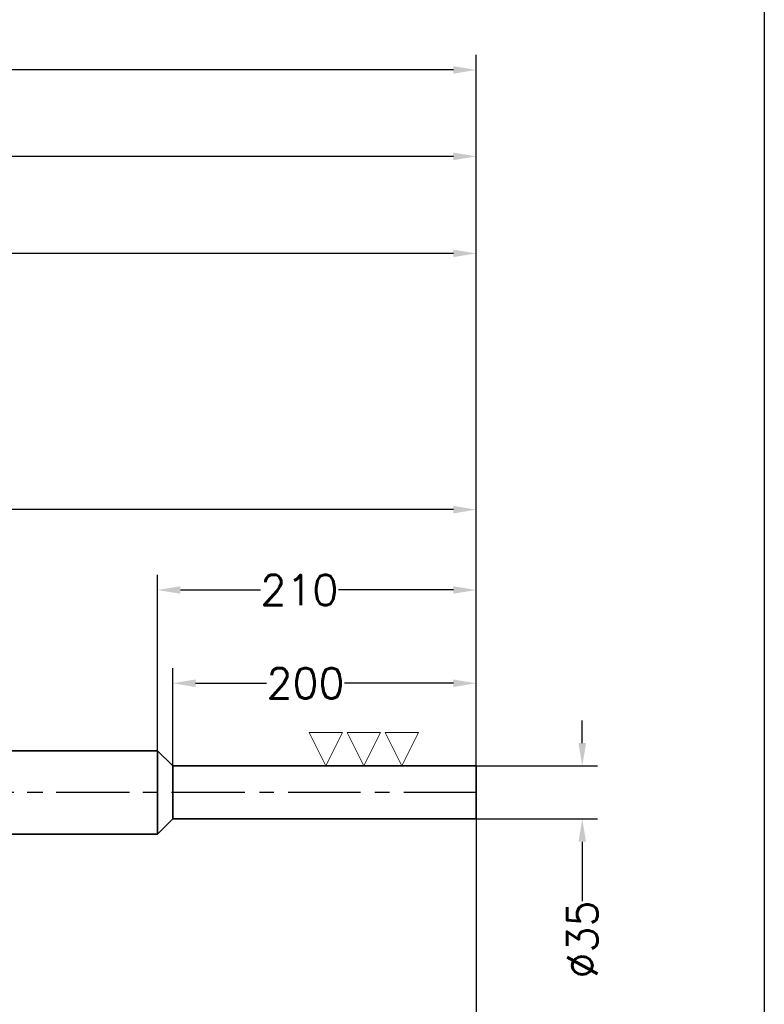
# Model space of a CAD drawing. Extents: x -2460 to 390, y -788 to 1212.
# Tile 4 of 5: x -151 to 340, y -140 to 510. Entities that reach past the tile are written whole.
import ezdxf

# ---------------------------------------------------------------- set-up
doc = ezdxf.new("R2010")
doc.units = 0
doc.header["$LTSCALE"] = 1.5
doc.header["$PDMODE"] = 2
doc.header["$PDSIZE"] = 5
doc.linetypes.add('CENTER', pattern=[50.8, 31.75, -6.35, 6.35, -6.35])
doc.layers.get('DEFPOINTS').update_dxf_attribs({"linetype": 'CONTINUOUS'})
for name, color, linetype in [('Blade', 1, 'CONTINUOUS'), ('CENTER', 9, 'CENTER'), ('RAMME', 7, 'CONTINUOUS')]:
    doc.layers.add(name, color=color, linetype=linetype)
doc.layers.add('DIMS', color=7, linetype='CONTINUOUS', lineweight=15)
doc.layers.add('STOCK', color=5, linetype='CONTINUOUS', lineweight=35)
doc.styles.add('ROMANS', font='romans')
doc.dimstyles.new('Text 20', dxfattribs={"dimtxt": 20, "dimasz": 15, "dimexe": 10, "dimexo": 0, "dimgap": 0, "dimtad": 0, "dimdsep": 46, "dimtxsty": 'ROMANS', "dimcen": 10, "dimazin": 2, "dimtfac": 0.65, "dimtofl": 0, "dimtmove": 0, "dimatfit": 0, "dimfxl": 0, "dimtolj": 1, "dimarcsym": 0})

# ---------------------------------------------------------------- blocks, each defined once
blk = doc.blocks.new('RUD30')
at = {"layer": 'CENTER'}
blk.add_line((946.9, 0), (-972.3, 0), dxfattribs=at)
blk = doc.blocks.new('*D8')
at = {"layer": 'DEFPOINTS', "color": 0}
for p in [(150, 476.5), (150, 17.5), (-1800, 0)]:
    blk.add_point(p, dxfattribs=at)
at = {"layer": 'DIMS', "color": 0, "lineweight": -2}
for p, q in [((-1800, 0), (-1800, 486.5)), ((150, 17.5), (150, 486.5)), ((-1785, 476.5), (-796.81, 476.5)), ((135, 476.5), (-729.19, 476.5))]:
    blk.add_line(p, q, dxfattribs=at)
at = {"layer": 'DIMS', "color": 0}
for points in [[(-1785, 479), (-1785, 474), (-1800, 476.5)], [(135, 479), (135, 474), (150, 476.5)]]:
    blk.add_solid(points, dxfattribs=at)
at = {"layer": 'DIMS', "color": 0, "insert": (-763, 476.5), "char_height": 20, "attachment_point": 5, "style": 'ROMANS'}
blk.add_mtext('\\A1;1950', dxfattribs=at)
blk = doc.blocks.new('*D11')
at = {"layer": 'DEFPOINTS', "color": 0}
for p in [(-970, 419.5), (-970, 29), (150, 17.5)]:
    blk.add_point(p, dxfattribs=at)
at = {"layer": 'DIMS', "color": 0, "lineweight": -2}
for p, q in [((-970, 29), (-970, 429.5)), ((150, 17.5), (150, 429.5)), ((-955, 419.5), (-442.31, 419.5)), ((135, 419.5), (-374.69, 419.5))]:
    blk.add_line(p, q, dxfattribs=at)
at = {"layer": 'DIMS', "color": 0}
for points in [[(-955, 422), (-955, 417), (-970, 419.5)], [(135, 422), (135, 417), (150, 419.5)]]:
    blk.add_solid(points, dxfattribs=at)
at = {"layer": 'DIMS', "color": 0, "insert": (-408.5, 419.5), "char_height": 20, "attachment_point": 5, "style": 'ROMANS'}
blk.add_mtext('\\A1;1120', dxfattribs=at)
blk = doc.blocks.new('*D12')
at = {"layer": 'DEFPOINTS', "color": 0}
for p in [(-670, 355.5), (-670, 29), (150, 17.5)]:
    blk.add_point(p, dxfattribs=at)
at = {"layer": 'DIMS', "color": 0, "lineweight": -2}
for p, q in [((-670, 29), (-670, 365.5)), ((150, 17.5), (150, 365.5)), ((-655, 355.5), (-372.71, 355.5)), ((135, 355.5), (-321.29, 355.5))]:
    blk.add_line(p, q, dxfattribs=at)
at = {"layer": 'DIMS', "color": 0}
for points in [[(-655, 358), (-655, 353), (-670, 355.5)], [(135, 358), (135, 353), (150, 355.5)]]:
    blk.add_solid(points, dxfattribs=at)
at = {"layer": 'DIMS', "color": 0, "insert": (-347, 355.5), "char_height": 20, "attachment_point": 5, "style": 'ROMANS'}
blk.add_mtext('\\A1;820', dxfattribs=at)
blk = doc.blocks.new('*D13')
at = {"layer": 'DEFPOINTS', "color": 0}
for p in [(-50, 72), (-50, 17.5), (150, 17.5)]:
    blk.add_point(p, dxfattribs=at)
at = {"layer": 'DIMS', "color": 0, "lineweight": -2}
for p, q in [((-50, 17.5), (-50, 82)), ((150, 17.5), (150, 82)), ((-35, 72), (11.79, 72)), ((135, 72), (63.21, 72))]:
    blk.add_line(p, q, dxfattribs=at)
at = {"layer": 'DIMS', "color": 0}
for points in [[(-35, 74.5), (-35, 69.5), (-50, 72)], [(135, 74.5), (135, 69.5), (150, 72)]]:
    blk.add_solid(points, dxfattribs=at)
at = {"layer": 'DIMS', "color": 0, "insert": (37.5, 72), "char_height": 20, "attachment_point": 5, "style": 'ROMANS'}
blk.add_mtext('\\A1;200', dxfattribs=at)
blk = doc.blocks.new('*D14')
at = {"layer": 'DEFPOINTS', "color": 0}
for p in [(-60, 133.5), (-60, 27.5), (150, 17.5)]:
    blk.add_point(p, dxfattribs=at)
at = {"layer": 'DIMS', "color": 0, "lineweight": -2}
for p, q in [((-60, 27.5), (-60, 143.5)), ((150, 17.5), (150, 143.5)), ((-45, 133.5), (7.79, 133.5)), ((135, 133.5), (59.21, 133.5))]:
    blk.add_line(p, q, dxfattribs=at)
at = {"layer": 'DIMS', "color": 0}
for points in [[(-45, 136), (-45, 131), (-60, 133.5)], [(135, 136), (135, 131), (150, 133.5)]]:
    blk.add_solid(points, dxfattribs=at)
at = {"layer": 'DIMS', "color": 0, "insert": (33.5, 133.5), "char_height": 20, "attachment_point": 5, "style": 'ROMANS'}
blk.add_mtext('\\A1;210', dxfattribs=at)
blk = doc.blocks.new('*D15')
at = {"layer": 'DEFPOINTS', "color": 0}
for p in [(-640, 186.5), (-640, 27.5), (150, 17.5)]:
    blk.add_point(p, dxfattribs=at)
at = {"layer": 'DIMS', "color": 0, "lineweight": -2}
for p, q in [((-640, 27.5), (-640, 196.5)), ((150, 17.5), (150, 196.5)), ((-625, 186.5), (-221.21, 186.5)), ((135, 186.5), (-169.79, 186.5))]:
    blk.add_line(p, q, dxfattribs=at)
at = {"layer": 'DIMS', "color": 0}
for points in [[(-625, 189), (-625, 184), (-640, 186.5)], [(135, 189), (135, 184), (150, 186.5)]]:
    blk.add_solid(points, dxfattribs=at)
at = {"layer": 'DIMS', "color": 0, "insert": (-195.5, 186.5), "char_height": 20, "attachment_point": 5, "style": 'ROMANS'}
blk.add_mtext('\\A1;790', dxfattribs=at)
blk = doc.blocks.new('*D16')
at = {"layer": 'DEFPOINTS', "color": 0}
for p in [(150, 17.5), (150, -17.5), (220, -17.5)]:
    blk.add_point(p, dxfattribs=at)
at = {"layer": 'DIMS', "color": 0, "lineweight": -2}
for p, q in [((220, 32.5), (220, 47.5)), ((150, 17.5), (230, 17.5)), ((150, -17.5), (230, -17.5)), ((220, -32.5), (220, -71.76))]:
    blk.add_line(p, q, dxfattribs=at)
at = {"layer": 'DIMS', "color": 0}
for points in [[(217.5, 32.5), (222.5, 32.5), (220, 17.5)], [(217.5, -32.5), (222.5, -32.5), (220, -17.5)]]:
    blk.add_solid(points, dxfattribs=at)
at = {"layer": 'DIMS', "color": 0, "insert": (220, -97), "char_height": 20, "attachment_point": 5, "rotation": 90, "style": 'ROMANS'}
blk.add_mtext('\\A1;%%C35', dxfattribs=at)
blk = doc.blocks.new('*D17')
at = {"layer": 'DEFPOINTS', "color": 0}
for p in [(-60, 27.5), (-211, -27.5), (-60, -27.5)]:
    blk.add_point(p, dxfattribs=at)
at = {"layer": 'DIMS', "color": 0, "lineweight": -2}
for p, q in [((-211, 42.5), (-211, 57.5)), ((-60, 27.5), (-221, 27.5)), ((-60, -27.5), (-221, -27.5)), ((-211, -42.5), (-211, -76.26))]:
    blk.add_line(p, q, dxfattribs=at)
at = {"layer": 'DIMS', "color": 0}
for points in [[(-213.5, 42.5), (-208.5, 42.5), (-211, 27.5)], [(-213.5, -42.5), (-208.5, -42.5), (-211, -27.5)]]:
    blk.add_solid(points, dxfattribs=at)
at = {"layer": 'DIMS', "color": 0, "insert": (-211, -101.5), "char_height": 20, "attachment_point": 5, "rotation": 90, "style": 'ROMANS'}
blk.add_mtext('\\A1;%%C55', dxfattribs=at)
blk = doc.blocks.new('*D20')
at = {"layer": 'DEFPOINTS', "color": 0}
for p in [(-950, 0), (150, -17.5), (-950, -358.5)]:
    blk.add_point(p, dxfattribs=at)
at = {"layer": 'DIMS', "color": 0, "lineweight": -2}
for p, q in [((-950, 0), (-950, -368.5)), ((150, -17.5), (150, -368.5)), ((-935, -358.5), (-418.31, -358.5)), ((135, -358.5), (-350.69, -358.5))]:
    blk.add_line(p, q, dxfattribs=at)
at = {"layer": 'DIMS', "color": 0}
for points in [[(-935, -356), (-935, -361), (-950, -358.5)], [(135, -356), (135, -361), (150, -358.5)]]:
    blk.add_solid(points, dxfattribs=at)
at = {"layer": 'DIMS', "color": 0, "insert": (-384.5, -358.5), "char_height": 20, "attachment_point": 5, "style": 'ROMANS'}
blk.add_mtext('\\A1;1100', dxfattribs=at)
blk = doc.blocks.new('*D23')
at = {"layer": 'DEFPOINTS', "color": 0}
for p in [(-1916.61, 193.3), (-1663.42, 60.01), (-1739.9, 16.46), (-1922.3, 0), (-3.1, 0)]:
    blk.add_point(p, dxfattribs=at)
at = {"layer": 'DIMS', "color": 0, "lineweight": -2}
for start, end in [(95.58472, 124.84125), (10.13963, 39.39616)]:
    blk.add_arc((-1723.44, 0), 84.87, start, end, dxfattribs=at)
at = {"layer": 'DIMS', "color": 0}
for points in [[(-1770.33, 67.74), (-1773.53, 71.57), (-1783.44, 60.03)], [(-1637.41, 15.16), (-1642.39, 14.72), (-1638.57, 0)]]:
    blk.add_solid(points, dxfattribs=at)
at = {"layer": 'DIMS', "color": 0, "insert": (-1690.95, 78.41), "char_height": 20, "attachment_point": 5, "rotation": 337.49044, "style": 'ROMANS'}
blk.add_mtext('\\A1;134.98°', dxfattribs=at)
blk = doc.blocks.new('SLETDREJ')
at = {"layer": 'DIMS'}
for p, q in [((-14, 22), (-36, 22)), ((-36, 22), (-25, 0)), ((-14, 22), (-25, 0)), ((-11, 22), (0, 0)), ((11, 22), (-11, 22)), ((11, 22), (0, 0)), ((14, 22), (25, 0)), ((36, 22), (14, 22)), ((36, 22), (25, 0))]:
    blk.add_line(p, q, dxfattribs=at)

msp = doc.modelspace()

# ---------------------------------------------------------------- linework, layer by layer
at = {"layer": 'CENTER'}
msp.add_line((150, 0), (-1850, 0), dxfattribs=at)
at = {"layer": 'RAMME'}
msp.add_line((340, 1162), (340, -738), dxfattribs=at)
at = {"layer": 'STOCK'}
for p, q in [((-640, 27.5), (-60, 27.5)), ((-60, 27.5), (-50, 17.5)), ((-60, 27.5), (-60, -27.5)), ((150, 17.5), (-50, 17.5)), ((-50, 17.5), (-50, 0)), ((150, 0), (150, 17.5)), ((-50, -17.5), (-50, 0)), ((150, 0), (150, -17.5)), ((-60, -27.5), (-50, -17.5)), ((150, -17.5), (-50, -17.5)), ((-640, -27.5), (-60, -27.5))]:
    msp.add_line(p, q, dxfattribs=at)

# ---------------------------------------------------------------- block references
at = {"layer": 'Blade'}
msp.add_blockref('RUD30', (-950, 0), dxfattribs=at)
at = {"layer": 'DIMS'}
msp.add_blockref('SLETDREJ', (76, 17.5), dxfattribs=at)

# ---------------------------------------------------------------- dimensions: what is measured, and where the dimension line sits
for base, p1, p2, picture, middle in [((150, 476.5), (-1800, 0), (150, 17.5), '*D8', (-763, 476.5)), ((-970, 419.5), (150, 17.5), (-970, 29), '*D11', (-408.5, 419.5)), ((-670, 355.5), (150, 17.5), (-670, 29), '*D12', (-347, 355.5)), ((-640, 186.5), (150, 17.5), (-640, 27.5), '*D15', (-195.5, 186.5)), ((-60, 133.5), (150, 17.5), (-60, 27.5), '*D14', (33.5, 133.5)), ((-50, 72), (150, 17.5), (-50, 17.5), '*D13', (37.5, 72)), ((-950, -358.5), (150, -17.5), (-950, 0), '*D20', (-384.5, -358.5))]:
    dim = msp.add_linear_dim(base=base, p1=p1, p2=p2, dimstyle='Text 20', dxfattribs=at)
    dim.commit()
    dim.dimension.update_dxf_attribs({"geometry": picture, "text_midpoint": middle, "dimtype": 160})
dim = msp.add_angular_dim_2l(base=(-1663.423, 60.006), line1=((-3.1, 0), (-1922.3, 0)), line2=((-1739.896, 16.464), (-1916.614, 193.3)), dimstyle='Text 20', dxfattribs=at)
dim.commit()
dim.dimension.update_dxf_attribs({"geometry": '*D23', "text_midpoint": (-1690.951, 78.405)})
for base, p1, p2, picture, middle in [((-211, -27.5), (-60, 27.5), (-60, -27.5), '*D17', (-211, -101.5)), ((220, -17.5), (150, 17.5), (150, -17.5), '*D16', (220, -97))]:
    dim = msp.add_linear_dim(base=base, p1=p1, p2=p2, angle=90, text='%%C<>', dimstyle='Text 20', dxfattribs=at)
    dim.commit()
    dim.dimension.update_dxf_attribs({"geometry": picture, "text_midpoint": middle, "dimtype": 160})

doc.saveas('drawing.dxf')
